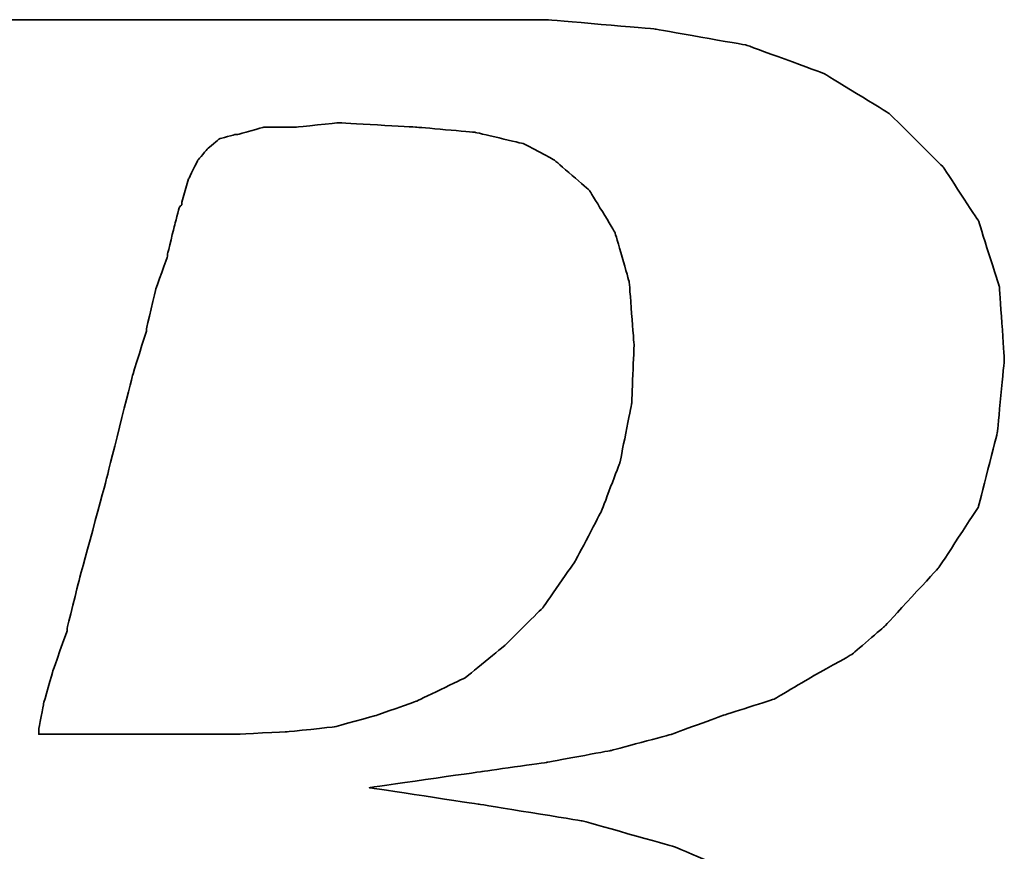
# Model space of a CAD drawing. Header units: millimetres. Extents: x 725 to 1020, y 323 to 423.
# Tile 30 of 54: x 952.607 to 953.696, y 350.465 to 351.385. Entities that reach past the tile are written whole.
import ezdxf

# ---------------------------------------------------------------- set-up
doc = ezdxf.new("R2010")
doc.units = ezdxf.units.MM
doc.header["$LTSCALE"] = 0.15
doc.layers.add('DIM', color=4, linetype='CONTINUOUS')
doc.layers.add('layer 1', color=7, linetype='CONTINUOUS')

# ---------------------------------------------------------------- blocks, each defined once
blk = doc.blocks.new('TBI MOTION logo(完整正式版)')
at = {"layer": 'layer 1', "color": 22, "lineweight": 35}
for points, knots in [([(-64.65375, -6.86375), (-64.65375, -6.86375), (-64.84375, -7.29625), (-64.84375, -7.29625), (-64.84375, -7.29625), (-64.84375, -7.29625), (-64.86875, -7.34375), (-64.86875, -7.34375), (-64.86875, -7.34375), (-64.86875, -7.34375), (-64.86875, -7.36875), (-64.86875, -7.36875), (-64.86875, -7.36875), (-64.86875, -7.36875), (-65.15375, -7.65375), (-65.15375, -7.65375), (-65.15375, -7.65375), (-65.15375, -7.65375), (-65.17875, -7.65375), (-65.17875, -7.65375), (-65.17875, -7.65375), (-65.17875, -7.65375), (-65.20375, -7.67875), (-65.20375, -7.67875), (-65.20375, -7.67875), (-65.20375, -7.67875), (-65.58875, -7.87125), (-65.58875, -7.87125), (-65.58875, -7.87125), (-65.58875, -7.87125), (-65.63375, -7.87125), (-65.63375, -7.87125), (-65.63375, -7.87125), (-65.63375, -7.87125), (-65.65875, -7.89375), (-65.65875, -7.89375), (-65.65875, -7.89375), (-65.65875, -7.89375), (-66.09375, -7.94375), (-66.09375, -7.94375), (-66.09375, -7.94375), (-66.09375, -7.94375), (-66.11375, -7.94375), (-66.11375, -7.94375), (-66.11375, -7.94375), (-66.11375, -7.94375), (-66.16375, -7.94375), (-66.16375, -7.94375), (-66.16375, -7.94375), (-66.16375, -7.94375), (-66.30875, -7.94375), (-66.30875, -7.94375), (-66.30875, -7.94375), (-66.30875, -7.94375), (-66.69375, -7.94375), (-66.69375, -7.94375), (-66.69375, -7.94375), (-66.69375, -7.94375), (-67.07375, -7.94375), (-67.07375, -7.94375), (-67.07375, -7.94375), (-67.07375, -7.94375), (-67.12375, -7.94375), (-67.12375, -7.94375), (-67.12375, -7.94375), (-67.12375, -7.94375), (-67.12375, -7.96625), (-67.12375, -7.96625), (-67.12375, -7.96625), (-67.12375, -7.96625), (-67.14875, -7.99125), (-67.14875, -7.99125), (-67.14875, -7.99125), (-67.14875, -7.99125), (-67.24375, -8.34875), (-67.24375, -8.34875), (-67.24375, -8.34875), (-67.24375, -8.34875), (-67.31375, -8.68625), (-67.31375, -8.68625), (-67.31375, -8.68625), (-67.31375, -8.68625), (-67.26875, -8.68625), (-67.26875, -8.68625), (-67.26875, -8.68625), (-67.26875, -8.68625), (-67.07375, -8.68625), (-67.07375, -8.68625), (-67.07375, -8.68625), (-67.07375, -8.68625), (-66.54875, -8.68625), (-66.54875, -8.68625), (-66.54875, -8.68625), (-66.54875, -8.68625), (-65.82625, -8.68625), (-65.82625, -8.68625), (-65.82625, -8.68625), (-65.82625, -8.68625), (-65.01375, -8.68625), (-65.01375, -8.68625), (-65.01375, -8.68625), (-65.01375, -8.68625), (-64.05375, -8.68625), (-64.05375, -8.68625), (-64.05375, -8.68625), (-64.05375, -8.68625), (-62.08375, -8.68625), (-62.08375, -8.68625), (-62.08375, -8.68625), (-62.08375, -8.68625), (-60.06875, -8.68625), (-60.06875, -8.68625), (-60.06875, -8.68625), (-60.06875, -8.68625), (-59.10875, -8.68625), (-59.10875, -8.68625), (-59.10875, -8.68625), (-59.10875, -8.68625), (-58.29375, -8.68625), (-58.29375, -8.68625), (-58.29375, -8.68625), (-58.29375, -8.68625), (-57.57375, -8.68625), (-57.57375, -8.68625), (-57.57375, -8.68625), (-57.57375, -8.68625), (-57.04875, -8.68625), (-57.04875, -8.68625), (-57.04875, -8.68625), (-57.04875, -8.68625), (-56.85375, -8.68625), (-56.85375, -8.68625), (-56.85375, -8.68625), (-56.85375, -8.68625), (-56.70875, -8.68625), (-56.70875, -8.68625), (-56.70875, -8.68625), (-56.70875, -8.68625), (-56.61375, -8.68625), (-56.61375, -8.68625), (-56.61375, -8.68625), (-56.61375, -8.68625), (-56.56875, -8.68625), (-56.56875, -8.68625), (-56.56875, -8.68625), (-56.56875, -8.68625), (-55.65375, -8.63875), (-55.65375, -8.63875), (-55.65375, -8.63875), (-55.65375, -8.63875), (-54.76875, -8.51875), (-54.76875, -8.51875), (-54.76875, -8.51875), (-54.76875, -8.51875), (-53.90375, -8.30375), (-53.90375, -8.30375), (-53.90375, -8.30375), (-53.90375, -8.30375), (-53.08875, -8.03875), (-53.08875, -8.03875), (-53.08875, -8.03875), (-53.08875, -8.03875), (-52.34375, -7.65375), (-52.34375, -7.65375), (-52.34375, -7.65375), (-52.34375, -7.65375), (-51.69875, -7.29625), (-51.69875, -7.29625), (-51.69875, -7.29625), (-51.69875, -7.29625), (-51.21875, -6.91125), (-51.21875, -6.91125), (-51.21875, -6.91125), (-51.21875, -6.91125), (-50.83375, -6.50375), (-50.83375, -6.50375), (-50.83375, -6.50375), (-50.83375, -6.50375), (-50.44875, -5.94875), (-50.44875, -5.94875), (-50.44875, -5.94875), (-50.44875, -5.94875), (-50.13875, -5.30375), (-50.13875, -5.30375), (-50.13875, -5.30375), (-50.13875, -5.30375), (-49.99375, -4.65375), (-49.99375, -4.65375), (-49.99375, -4.65375), (-49.99375, -4.65375), (-49.92375, -3.98375), (-49.92375, -3.98375), (-49.92375, -3.98375), (-49.92375, -3.98375), (-49.99375, -3.19374), (-49.99375, -3.19374), (-49.99375, -3.19374), (-49.99375, -3.19374), (-50.23374, -2.44874), (-50.23374, -2.44874), (-50.23374, -2.44874), (-50.23374, -2.44874), (-50.59375, -1.87374), (-50.59375, -1.87374), (-50.59375, -1.87374), (-50.59375, -1.87374), (-51.09875, -1.31874), (-51.09875, -1.31874), (-51.09875, -1.31874), (-51.09875, -1.31874), (-51.74375, -0.81875), (-51.74375, -0.81875), (-51.74375, -0.81875), (-51.74375, -0.81875), (-52.53875, -0.48125), (-52.53875, -0.48125), (-52.53875, -0.48125), (-52.53875, -0.48125), (-53.47375, -0.21875), (-53.47375, -0.21875), (-53.47375, -0.21875), (-53.47375, -0.21875), (-54.52875, -0.04874), (-54.52875, -0.04874), (-54.52875, -0.04874), (-54.52875, -0.04874), (-55.65375, 0.12125), (-55.65375, 0.12125), (-55.65375, 0.12125), (-55.65375, 0.12125), (-54.50375, 0.28624), (-54.50375, 0.28624), (-54.50375, 0.28624), (-54.50375, 0.28624), (-53.83375, 0.38124), (-53.83375, 0.38124), (-53.83375, 0.38124), (-53.83375, 0.38124), (-53.18375, 0.50125), (-53.18375, 0.50125), (-53.18375, 0.50125), (-53.18375, 0.50125), (-52.55875, 0.66874), (-52.55875, 0.66874), (-52.55875, 0.66874), (-52.55875, 0.66874), (-52.03375, 0.86124), (-52.03375, 0.86124), (-52.03375, 0.86124), (-52.03375, 0.86124), (-51.50374, 1.03124), (-51.50374, 1.03124), (-51.50374, 1.03124), (-51.50374, 1.03124), (-51.09875, 1.27125), (-51.09875, 1.27125), (-51.09875, 1.27125), (-51.09875, 1.27125), (-50.71375, 1.48624), (-50.71375, 1.48624), (-50.71375, 1.48624), (-50.71375, 1.48624), (-50.37625, 1.77625), (-50.37625, 1.77625), (-50.37625, 1.77625), (-50.37625, 1.77625), (-49.82375, 2.37625), (-49.82375, 2.37625), (-49.82375, 2.37625), (-49.82375, 2.37625), (-49.41875, 2.99625), (-49.41875, 2.99625), (-49.41875, 2.99625), (-49.41875, 2.99625), (-49.22375, 3.76625), (-49.22375, 3.76625), (-49.22375, 3.76625), (-49.22375, 3.76625), (-49.15375, 4.50874), (-49.15375, 4.50874), (-49.15375, 4.50874), (-49.15375, 4.50874), (-49.20375, 5.25125), (-49.20375, 5.25125), (-49.20375, 5.25125), (-49.20375, 5.25125), (-49.41875, 5.92625), (-49.41875, 5.92625), (-49.41875, 5.92625), (-49.41875, 5.92625), (-49.77875, 6.47625), (-49.77875, 6.47625), (-49.77875, 6.47625), (-49.77875, 6.47625), (-50.33125, 7.02624), (-50.33125, 7.02624), (-50.33125, 7.02624), (-50.33125, 7.02624), (-51.00125, 7.43625), (-51.00125, 7.43625), (-51.00125, 7.43625), (-51.00125, 7.43625), (-51.79375, 7.72625), (-51.79375, 7.72625), (-51.79375, 7.72625), (-51.79375, 7.72625), (-52.72875, 7.89124), (-52.72875, 7.89124), (-52.72875, 7.89124), (-52.72875, 7.89124), (-53.83375, 7.98625), (-53.83375, 7.98625), (-53.83375, 7.98625), (-53.83375, 7.98625), (-53.92875, 7.98625), (-53.92875, 7.98625), (-53.92875, 7.98625), (-53.92875, 7.98625), (-54.26375, 7.98625), (-54.26375, 7.98625), (-54.26375, 7.98625), (-54.26375, 7.98625), (-54.74375, 7.98625), (-54.74375, 7.98625), (-54.74375, 7.98625), (-54.74375, 7.98625), (-55.36875, 7.98625), (-55.36875, 7.98625), (-55.36875, 7.98625), (-55.36875, 7.98625), (-56.13375, 7.98625), (-56.13375, 7.98625), (-56.13375, 7.98625), (-56.13375, 7.98625), (-56.94875, 7.98625), (-56.94875, 7.98625), (-56.94875, 7.98625), (-56.94875, 7.98625), (-58.77625, 7.98625), (-58.77625, 7.98625), (-58.77625, 7.98625), (-58.77625, 7.98625), (-60.59875, 7.98625), (-60.59875, 7.98625), (-60.59875, 7.98625), (-60.59875, 7.98625), (-61.41375, 7.98625), (-61.41375, 7.98625), (-61.41375, 7.98625), (-61.41375, 7.98625), (-62.17875, 7.98625), (-62.17875, 7.98625), (-62.17875, 7.98625), (-62.17875, 7.98625), (-62.80375, 7.98625), (-62.80375, 7.98625), (-62.80375, 7.98625), (-62.80375, 7.98625), (-63.30625, 7.98625), (-63.30625, 7.98625), (-63.30625, 7.98625), (-63.30625, 7.98625), (-63.57375, 7.98625), (-63.57375, 7.98625), (-63.57375, 7.98625), (-63.57375, 7.98625), (-63.57375, 7.96375), (-63.57375, 7.96375), (-63.57375, 7.96375), (-63.57375, 7.96375), (-63.59875, 7.94125), (-63.59875, 7.94125), (-63.59875, 7.94125), (-63.59875, 7.94125), (-63.69375, 7.55625), (-63.69375, 7.55625), (-63.69375, 7.55625), (-63.69375, 7.55625), (-63.76375, 7.24624), (-63.76375, 7.24624), (-63.76375, 7.24624), (-63.76375, 7.24624), (-63.23875, 7.24624), (-63.23875, 7.24624), (-63.23875, 7.24624), (-63.23875, 7.24624), (-62.75875, 7.24624), (-62.75875, 7.24624), (-62.75875, 7.24624), (-62.75875, 7.24624), (-62.61125, 7.24624), (-62.61125, 7.24624), (-62.61125, 7.24624), (-62.61125, 7.24624), (-62.56625, 7.24624), (-62.56625, 7.24624), (-62.56625, 7.24624), (-62.56625, 7.24624), (-62.22875, 7.24624), (-62.22875, 7.24624), (-62.22875, 7.24624), (-62.22875, 7.24624), (-62.20375, 7.24624), (-62.20375, 7.24624), (-62.20375, 7.24624), (-62.20375, 7.24624), (-62.17875, 7.21875), (-62.17875, 7.21875), (-62.17875, 7.21875), (-62.17875, 7.21875), (-61.96375, 7.17125), (-61.96375, 7.17125), (-61.96375, 7.17125), (-61.96375, 7.17125), (-61.72375, 7.12624), (-61.72375, 7.12624), (-61.72375, 7.12624), (-61.72375, 7.12624), (-61.70375, 7.12624), (-61.70375, 7.12624), (-61.70375, 7.12624), (-61.70375, 7.12624), (-61.55875, 7.07624), (-61.55875, 7.07624), (-61.55875, 7.07624), (-61.55875, 7.07624), (-61.50875, 7.07624), (-61.50875, 7.07624), (-61.50875, 7.07624), (-61.50875, 7.07624), (-61.48375, 7.02624), (-61.48375, 7.02624), (-61.48375, 7.02624), (-61.48375, 7.02624), (-61.31875, 6.83375), (-61.31875, 6.83375), (-61.31875, 6.83375), (-61.31875, 6.83375), (-61.29375, 6.81125), (-61.29375, 6.81125), (-61.29375, 6.81125), (-61.29375, 6.81125), (-61.29375, 6.78625), (-61.29375, 6.78625), (-61.29375, 6.78625), (-61.29375, 6.78625), (-61.19875, 6.50124), (-61.19875, 6.50124), (-61.19875, 6.50124), (-61.19875, 6.50124), (-61.17375, 6.45124), (-61.17375, 6.45124), (-61.17375, 6.45124), (-61.17375, 6.45124), (-61.19875, 6.40625), (-61.19875, 6.40625), (-61.19875, 6.40625), (-61.19875, 6.40625), (-61.26875, 5.99624), (-61.26875, 5.99624), (-61.26875, 5.99624), (-61.26875, 5.99624), (-61.26875, 5.85125), (-61.26875, 5.85125), (-61.26875, 5.85125), (-61.26875, 5.85125), (-61.26875, 5.82625), (-61.26875, 5.82625), (-61.26875, 5.82625), (-61.26875, 5.82625), (-61.29375, 5.80625), (-61.29375, 5.80625), (-61.29375, 5.80625), (-61.29375, 5.80625), (-61.34125, 5.66125), (-61.34125, 5.66125), (-61.34125, 5.66125), (-61.34125, 5.66125), (-61.41375, 5.44625), (-61.41375, 5.44625), (-61.41375, 5.44625), (-61.41375, 5.44625), (-61.48375, 5.15625), (-61.48375, 5.15625), (-61.48375, 5.15625), (-61.48375, 5.15625), (-61.58375, 4.82124), (-61.58375, 4.82124), (-61.58375, 4.82124), (-61.58375, 4.82124), (-61.79875, 4.00375), (-61.79875, 4.00375), (-61.79875, 4.00375), (-61.79875, 4.00375), (-62.05875, 2.99625), (-62.05875, 2.99625), (-62.05875, 2.99625), (-62.05875, 2.99625), (-62.34875, 1.91625), (-62.34875, 1.91625), (-62.34875, 1.91625), (-62.34875, 1.91625), (-62.97375, -0.41124), (-62.97375, -0.41124), (-62.97375, -0.41124), (-62.97375, -0.41124), (-63.59875, -2.75875), (-63.59875, -2.75875), (-63.59875, -2.75875), (-63.59875, -2.75875), (-63.88375, -3.86374), (-63.88375, -3.86374), (-63.88375, -3.86374), (-63.88375, -3.86374), (-64.14875, -4.82374), (-64.14875, -4.82374), (-64.14875, -4.82374), (-64.14875, -4.82374), (-64.36375, -5.64125), (-64.36375, -5.64125), (-64.36375, -5.64125), (-64.36375, -5.64125), (-64.43625, -5.97625), (-64.43625, -5.97625), (-64.43625, -5.97625), (-64.43625, -5.97625), (-64.50875, -6.28625), (-64.50875, -6.28625), (-64.50875, -6.28625), (-64.50875, -6.28625), (-64.50875, -6.30875), (-64.50875, -6.30875), (-64.50875, -6.30875), (-64.50875, -6.30875), (-64.57875, -6.50375), (-64.57875, -6.50375), (-64.57875, -6.50375), (-64.57875, -6.50375), (-64.62875, -6.69625), (-64.62875, -6.69625), (-64.62875, -6.69625), (-64.62875, -6.69625), (-64.62875, -6.76875), (-64.62875, -6.76875), (-64.62875, -6.76875), (-64.62875, -6.76875), (-64.62875, -6.81375), (-64.62875, -6.81375), (-64.62875, -6.81375), (-64.62875, -6.81375), (-64.62875, -6.83875), (-64.62875, -6.83875), (-64.62875, -6.83875), (-64.62875, -6.83875), (-64.65375, -6.86375), (-64.65375, -6.86375)], [0, 0, 0, 0, 0.00719424, 0.00719424, 0.00719424, 0.00719425, 0.01438849, 0.01438849, 0.01438849, 0.0143885, 0.02158273, 0.02158273, 0.02158273, 0.02158274, 0.02877698, 0.02877698, 0.02877698, 0.02877699, 0.03597122, 0.03597122, 0.03597122, 0.03597123, 0.04316547, 0.04316547, 0.04316547, 0.04316548, 0.05035971, 0.05035971, 0.05035971, 0.05035972, 0.05755396, 0.05755396, 0.05755396, 0.05755397, 0.0647482, 0.0647482, 0.0647482, 0.06474821, 0.07194245, 0.07194245, 0.07194245, 0.07194246, 0.07913669, 0.07913669, 0.07913669, 0.0791367, 0.08633094, 0.08633094, 0.08633094, 0.08633095, 0.09352518, 0.09352518, 0.09352518, 0.09352519, 0.10071942, 0.10071942, 0.10071942, 0.10071943, 0.10791367, 0.10791367, 0.10791367, 0.10791368, 0.11510791, 0.11510791, 0.11510791, 0.11510792, 0.12230216, 0.12230216, 0.12230216, 0.12230217, 0.1294964, 0.1294964, 0.1294964, 0.12949641, 0.13669065, 0.13669065, 0.13669065, 0.13669066, 0.14388489, 0.14388489, 0.14388489, 0.1438849, 0.15107914, 0.15107914, 0.15107914, 0.15107915, 0.15827338, 0.15827338, 0.15827338, 0.15827339, 0.16546763, 0.16546763, 0.16546763, 0.16546764, 0.17266187, 0.17266187, 0.17266187, 0.17266188, 0.17985612, 0.17985612, 0.17985612, 0.17985613, 0.18705036, 0.18705036, 0.18705036, 0.18705037, 0.1942446, 0.1942446, 0.1942446, 0.19424461, 0.20143885, 0.20143885, 0.20143885, 0.20143886, 0.20863309, 0.20863309, 0.20863309, 0.2086331, 0.21582734, 0.21582734, 0.21582734, 0.21582735, 0.22302158, 0.22302158, 0.22302158, 0.22302159, 0.23021583, 0.23021583, 0.23021583, 0.23021584, 0.23741007, 0.23741007, 0.23741007, 0.23741008, 0.24460432, 0.24460432, 0.24460432, 0.24460433, 0.25179856, 0.25179856, 0.25179856, 0.25179857, 0.25899281, 0.25899281, 0.25899281, 0.25899282, 0.26618705, 0.26618705, 0.26618705, 0.26618706, 0.27338129, 0.27338129, 0.27338129, 0.2733813, 0.28057554, 0.28057554, 0.28057554, 0.28057555, 0.28776978, 0.28776978, 0.28776978, 0.28776979, 0.29496403, 0.29496403, 0.29496403, 0.29496404, 0.30215827, 0.30215827, 0.30215827, 0.30215828, 0.30935252, 0.30935252, 0.30935252, 0.30935253, 0.31654676, 0.31654676, 0.31654676, 0.31654677, 0.32374101, 0.32374101, 0.32374101, 0.32374102, 0.33093525, 0.33093525, 0.33093525, 0.33093526, 0.3381295, 0.3381295, 0.3381295, 0.33812951, 0.34532374, 0.34532374, 0.34532374, 0.34532375, 0.35251799, 0.35251799, 0.35251799, 0.352518, 0.35971223, 0.35971223, 0.35971223, 0.35971224, 0.36690647, 0.36690647, 0.36690647, 0.36690648, 0.37410072, 0.37410072, 0.37410072, 0.37410073, 0.38129496, 0.38129496, 0.38129496, 0.38129497, 0.38848921, 0.38848921, 0.38848921, 0.38848922, 0.39568345, 0.39568345, 0.39568345, 0.39568346, 0.4028777, 0.4028777, 0.4028777, 0.40287771, 0.41007194, 0.41007194, 0.41007194, 0.41007195, 0.41726619, 0.41726619, 0.41726619, 0.4172662, 0.42446043, 0.42446043, 0.42446043, 0.42446044, 0.43165468, 0.43165468, 0.43165468, 0.43165469, 0.43884892, 0.43884892, 0.43884892, 0.43884893, 0.44604317, 0.44604317, 0.44604317, 0.44604318, 0.45323741, 0.45323741, 0.45323741, 0.45323742, 0.46043165, 0.46043165, 0.46043165, 0.46043166, 0.4676259, 0.4676259, 0.4676259, 0.46762591, 0.47482014, 0.47482014, 0.47482014, 0.47482015, 0.48201439, 0.48201439, 0.48201439, 0.4820144, 0.48920863, 0.48920863, 0.48920863, 0.48920864, 0.49640288, 0.49640288, 0.49640288, 0.49640289, 0.50359712, 0.50359712, 0.50359712, 0.50359713, 0.51079137, 0.51079137, 0.51079137, 0.51079138, 0.51798561, 0.51798561, 0.51798561, 0.51798562, 0.52517986, 0.52517986, 0.52517986, 0.52517987, 0.5323741, 0.5323741, 0.5323741, 0.53237411, 0.53956835, 0.53956835, 0.53956835, 0.53956836, 0.54676259, 0.54676259, 0.54676259, 0.5467626, 0.55395683, 0.55395683, 0.55395683, 0.55395684, 0.56115108, 0.56115108, 0.56115108, 0.56115109, 0.56834532, 0.56834532, 0.56834532, 0.56834533, 0.57553957, 0.57553957, 0.57553957, 0.57553958, 0.58273381, 0.58273381, 0.58273381, 0.58273382, 0.58992806, 0.58992806, 0.58992806, 0.58992807, 0.5971223, 0.5971223, 0.5971223, 0.59712231, 0.60431655, 0.60431655, 0.60431655, 0.60431656, 0.61151079, 0.61151079, 0.61151079, 0.6115108, 0.61870504, 0.61870504, 0.61870504, 0.61870505, 0.62589928, 0.62589928, 0.62589928, 0.62589929, 0.63309353, 0.63309353, 0.63309353, 0.63309354, 0.64028777, 0.64028777, 0.64028777, 0.64028778, 0.64748201, 0.64748201, 0.64748201, 0.64748202, 0.65467626, 0.65467626, 0.65467626, 0.65467627, 0.6618705, 0.6618705, 0.6618705, 0.66187051, 0.66906475, 0.66906475, 0.66906475, 0.66906476, 0.67625899, 0.67625899, 0.67625899, 0.676259, 0.68345324, 0.68345324, 0.68345324, 0.68345325, 0.69064748, 0.69064748, 0.69064748, 0.69064749, 0.69784173, 0.69784173, 0.69784173, 0.69784174, 0.70503597, 0.70503597, 0.70503597, 0.70503598, 0.71223022, 0.71223022, 0.71223022, 0.71223023, 0.71942446, 0.71942446, 0.71942446, 0.71942447, 0.72661871, 0.72661871, 0.72661871, 0.72661872, 0.73381295, 0.73381295, 0.73381295, 0.73381296, 0.74100719, 0.74100719, 0.74100719, 0.7410072, 0.74820144, 0.74820144, 0.74820144, 0.74820145, 0.75539568, 0.75539568, 0.75539568, 0.75539569, 0.76258993, 0.76258993, 0.76258993, 0.76258994, 0.76978417, 0.76978417, 0.76978417, 0.76978418, 0.77697842, 0.77697842, 0.77697842, 0.77697843, 0.78417266, 0.78417266, 0.78417266, 0.78417267, 0.79136691, 0.79136691, 0.79136691, 0.79136692, 0.79856115, 0.79856115, 0.79856115, 0.79856116, 0.8057554, 0.8057554, 0.8057554, 0.80575541, 0.81294964, 0.81294964, 0.81294964, 0.81294965, 0.82014388, 0.82014388, 0.82014388, 0.82014389, 0.82733813, 0.82733813, 0.82733813, 0.82733814, 0.83453237, 0.83453237, 0.83453237, 0.83453238, 0.84172662, 0.84172662, 0.84172662, 0.84172663, 0.84892086, 0.84892086, 0.84892086, 0.84892087, 0.85611511, 0.85611511, 0.85611511, 0.85611512, 0.86330935, 0.86330935, 0.86330935, 0.86330936, 0.8705036, 0.8705036, 0.8705036, 0.87050361, 0.87769784, 0.87769784, 0.87769784, 0.87769785, 0.88489209, 0.88489209, 0.88489209, 0.8848921, 0.89208633, 0.89208633, 0.89208633, 0.89208634, 0.89928058, 0.89928058, 0.89928058, 0.89928059, 0.90647482, 0.90647482, 0.90647482, 0.90647483, 0.91366906, 0.91366906, 0.91366906, 0.91366907, 0.92086331, 0.92086331, 0.92086331, 0.92086332, 0.92805755, 0.92805755, 0.92805755, 0.92805756, 0.9352518, 0.9352518, 0.9352518, 0.93525181, 0.94244604, 0.94244604, 0.94244604, 0.94244605, 0.94964029, 0.94964029, 0.94964029, 0.9496403, 0.95683453, 0.95683453, 0.95683453, 0.95683454, 0.96402878, 0.96402878, 0.96402878, 0.96402879, 0.97122302, 0.97122302, 0.97122302, 0.97122303, 0.97841727, 0.97841727, 0.97841727, 0.97841728, 0.98561151, 0.98561151, 0.98561151, 0.98561152, 0.99280576, 0.99280576, 0.99280576, 0.99280577, 1, 1, 1, 1]), ([(-57.50375, 6.35625), (-57.50375, 6.35625), (-57.57375, 6.11625), (-57.57375, 6.11625), (-57.57375, 6.11625), (-57.57375, 6.11625), (-57.57375, 6.09125), (-57.57375, 6.09125), (-57.57375, 6.09125), (-57.57375, 6.09125), (-57.59875, 6.06625), (-57.59875, 6.06625), (-57.59875, 6.06625), (-57.59875, 6.06625), (-57.64875, 5.87625), (-57.64875, 5.87625), (-57.64875, 5.87625), (-57.64875, 5.87625), (-57.71875, 5.58875), (-57.71875, 5.58875), (-57.71875, 5.58875), (-57.71875, 5.58875), (-57.71875, 5.56625), (-57.71875, 5.56625), (-57.71875, 5.56625), (-57.71875, 5.56625), (-57.83875, 5.23125), (-57.83875, 5.23125), (-57.83875, 5.23125), (-57.83875, 5.23125), (-57.93625, 4.82124), (-57.93625, 4.82124), (-57.93625, 4.82124), (-57.93625, 4.82124), (-57.93625, 4.79624), (-57.93625, 4.79624), (-57.93625, 4.79624), (-57.93625, 4.79624), (-58.07875, 4.34125), (-58.07875, 4.34125), (-58.07875, 4.34125), (-58.07875, 4.34125), (-58.34375, 3.28625), (-58.34375, 3.28625), (-58.34375, 3.28625), (-58.34375, 3.28625), (-58.62875, 2.23124), (-58.62875, 2.23124), (-58.62875, 2.23124), (-58.62875, 2.23124), (-58.74875, 1.75125), (-58.74875, 1.75125), (-58.74875, 1.75125), (-58.74875, 1.75125), (-58.74875, 1.72625), (-58.74875, 1.72625), (-58.74875, 1.72625), (-58.74875, 1.72625), (-58.89375, 1.31625), (-58.89375, 1.31625), (-58.89375, 1.31625), (-58.89375, 1.31625), (-58.98875, 0.98124), (-58.98875, 0.98124), (-58.98875, 0.98124), (-58.98875, 0.98124), (-59.03875, 0.71625), (-59.03875, 0.71625), (-59.03875, 0.71625), (-59.03875, 0.71625), (-59.03875, 0.66874), (-59.03875, 0.66874), (-59.03875, 0.66874), (-59.03875, 0.66874), (-58.91875, 0.66874), (-58.91875, 0.66874), (-58.91875, 0.66874), (-58.91875, 0.66874), (-58.53375, 0.66874), (-58.53375, 0.66874), (-58.53375, 0.66874), (-58.53375, 0.66874), (-58.10375, 0.66874), (-58.10375, 0.66874), (-58.10375, 0.66874), (-58.10375, 0.66874), (-57.66875, 0.66874), (-57.66875, 0.66874), (-57.66875, 0.66874), (-57.66875, 0.66874), (-57.33375, 0.66874), (-57.33375, 0.66874), (-57.33375, 0.66874), (-57.33375, 0.66874), (-57.09375, 0.66874), (-57.09375, 0.66874), (-57.09375, 0.66874), (-57.09375, 0.66874), (-56.99875, 0.66874), (-56.99875, 0.66874), (-56.99875, 0.66874), (-56.99875, 0.66874), (-56.49375, 0.69374), (-56.49375, 0.69374), (-56.49375, 0.69374), (-56.49375, 0.69374), (-56.01375, 0.74374), (-56.01375, 0.74374), (-56.01375, 0.74374), (-56.01375, 0.74374), (-55.58375, 0.86124), (-55.58375, 0.86124), (-55.58375, 0.86124), (-55.58375, 0.86124), (-55.17375, 1.00624), (-55.17375, 1.00624), (-55.17375, 1.00624), (-55.17375, 1.00624), (-54.67375, 1.24625), (-54.67375, 1.24625), (-54.67375, 1.24625), (-54.67375, 1.24625), (-54.26375, 1.58124), (-54.26375, 1.58124), (-54.26375, 1.58124), (-54.26375, 1.58124), (-53.87875, 1.96374), (-53.87875, 1.96374), (-53.87875, 1.96374), (-53.87875, 1.96374), (-53.54375, 2.44625), (-53.54375, 2.44625), (-53.54375, 2.44625), (-53.54375, 2.44625), (-53.27875, 2.95125), (-53.27875, 2.95125), (-53.27875, 2.95125), (-53.27875, 2.95125), (-53.08875, 3.45124), (-53.08875, 3.45124), (-53.08875, 3.45124), (-53.08875, 3.45124), (-52.96875, 4.05124), (-52.96875, 4.05124), (-52.96875, 4.05124), (-52.96875, 4.05124), (-52.94375, 4.65125), (-52.94375, 4.65125), (-52.94375, 4.65125), (-52.94375, 4.65125), (-52.99375, 5.30125), (-52.99375, 5.30125), (-52.99375, 5.30125), (-52.99375, 5.30125), (-53.13875, 5.80625), (-53.13875, 5.80625), (-53.13875, 5.80625), (-53.13875, 5.80625), (-53.39875, 6.23625), (-53.39875, 6.23625), (-53.39875, 6.23625), (-53.39875, 6.23625), (-53.75875, 6.54875), (-53.75875, 6.54875), (-53.75875, 6.54875), (-53.75875, 6.54875), (-54.07375, 6.71625), (-54.07375, 6.71625), (-54.07375, 6.71625), (-54.07375, 6.71625), (-54.57375, 6.83375), (-54.57375, 6.83375), (-54.57375, 6.83375), (-54.57375, 6.83375), (-55.17375, 6.88625), (-55.17375, 6.88625), (-55.17375, 6.88625), (-55.17375, 6.88625), (-55.96875, 6.93125), (-55.96875, 6.93125), (-55.96875, 6.93125), (-55.96875, 6.93125), (-56.39875, 6.88625), (-56.39875, 6.88625), (-56.39875, 6.88625), (-56.39875, 6.88625), (-56.42125, 6.88625), (-56.42125, 6.88625), (-56.42125, 6.88625), (-56.42125, 6.88625), (-56.73375, 6.88625), (-56.73375, 6.88625), (-56.73375, 6.88625), (-56.73375, 6.88625), (-56.99875, 6.81125), (-56.99875, 6.81125), (-56.99875, 6.81125), (-56.99875, 6.81125), (-57.02375, 6.81125), (-57.02375, 6.81125), (-57.02375, 6.81125), (-57.02375, 6.81125), (-57.18875, 6.76625), (-57.18875, 6.76625), (-57.18875, 6.76625), (-57.18875, 6.76625), (-57.30875, 6.66625), (-57.30875, 6.66625), (-57.30875, 6.66625), (-57.30875, 6.66625), (-57.40875, 6.54875), (-57.40875, 6.54875), (-57.40875, 6.54875), (-57.40875, 6.54875), (-57.50375, 6.35625), (-57.50375, 6.35625)], [0, 0, 0, 0, 0.01851852, 0.01851852, 0.01851852, 0.01851853, 0.03703704, 0.03703704, 0.03703704, 0.03703705, 0.05555556, 0.05555556, 0.05555556, 0.05555557, 0.07407407, 0.07407407, 0.07407407, 0.07407408, 0.09259259, 0.09259259, 0.09259259, 0.0925926, 0.11111111, 0.11111111, 0.11111111, 0.11111112, 0.12962963, 0.12962963, 0.12962963, 0.12962964, 0.14814815, 0.14814815, 0.14814815, 0.14814816, 0.16666667, 0.16666667, 0.16666667, 0.16666668, 0.18518519, 0.18518519, 0.18518519, 0.1851852, 0.2037037, 0.2037037, 0.2037037, 0.20370371, 0.22222222, 0.22222222, 0.22222222, 0.22222223, 0.24074074, 0.24074074, 0.24074074, 0.24074075, 0.25925926, 0.25925926, 0.25925926, 0.25925927, 0.27777778, 0.27777778, 0.27777778, 0.27777779, 0.2962963, 0.2962963, 0.2962963, 0.29629631, 0.31481481, 0.31481481, 0.31481481, 0.31481482, 0.33333333, 0.33333333, 0.33333333, 0.33333334, 0.35185185, 0.35185185, 0.35185185, 0.35185186, 0.37037037, 0.37037037, 0.37037037, 0.37037038, 0.38888889, 0.38888889, 0.38888889, 0.3888889, 0.40740741, 0.40740741, 0.40740741, 0.40740742, 0.42592593, 0.42592593, 0.42592593, 0.42592594, 0.44444444, 0.44444444, 0.44444444, 0.44444445, 0.46296296, 0.46296296, 0.46296296, 0.46296297, 0.48148148, 0.48148148, 0.48148148, 0.48148149, 0.5, 0.5, 0.5, 0.50000001, 0.51851852, 0.51851852, 0.51851852, 0.51851853, 0.53703704, 0.53703704, 0.53703704, 0.53703705, 0.55555556, 0.55555556, 0.55555556, 0.55555557, 0.57407407, 0.57407407, 0.57407407, 0.57407408, 0.59259259, 0.59259259, 0.59259259, 0.5925926, 0.61111111, 0.61111111, 0.61111111, 0.61111112, 0.62962963, 0.62962963, 0.62962963, 0.62962964, 0.64814815, 0.64814815, 0.64814815, 0.64814816, 0.66666667, 0.66666667, 0.66666667, 0.66666668, 0.68518519, 0.68518519, 0.68518519, 0.6851852, 0.7037037, 0.7037037, 0.7037037, 0.70370371, 0.72222222, 0.72222222, 0.72222222, 0.72222223, 0.74074074, 0.74074074, 0.74074074, 0.74074075, 0.75925926, 0.75925926, 0.75925926, 0.75925927, 0.77777778, 0.77777778, 0.77777778, 0.77777779, 0.7962963, 0.7962963, 0.7962963, 0.79629631, 0.81481481, 0.81481481, 0.81481481, 0.81481482, 0.83333333, 0.83333333, 0.83333333, 0.83333334, 0.85185185, 0.85185185, 0.85185185, 0.85185186, 0.87037037, 0.87037037, 0.87037037, 0.87037038, 0.88888889, 0.88888889, 0.88888889, 0.8888889, 0.90740741, 0.90740741, 0.90740741, 0.90740742, 0.92592593, 0.92592593, 0.92592593, 0.92592594, 0.94444444, 0.94444444, 0.94444444, 0.94444445, 0.96296296, 0.96296296, 0.96296296, 0.96296297, 0.98148148, 0.98148148, 0.98148148, 0.98148149, 1, 1, 1, 1])]:
    blk.add_open_spline(points, degree=3, knots=knots, dxfattribs=at)

msp = doc.modelspace()

# ---------------------------------------------------------------- block references
at = {"layer": 'DIM', "color": 7, "xscale": 0.1080406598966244, "yscale": 0.1080406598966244, "zscale": 0.1080406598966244}
msp.add_blockref('TBI MOTION logo(完整正式版)', (959.0071, 350.522), dxfattribs=at)

doc.saveas('drawing.dxf')
